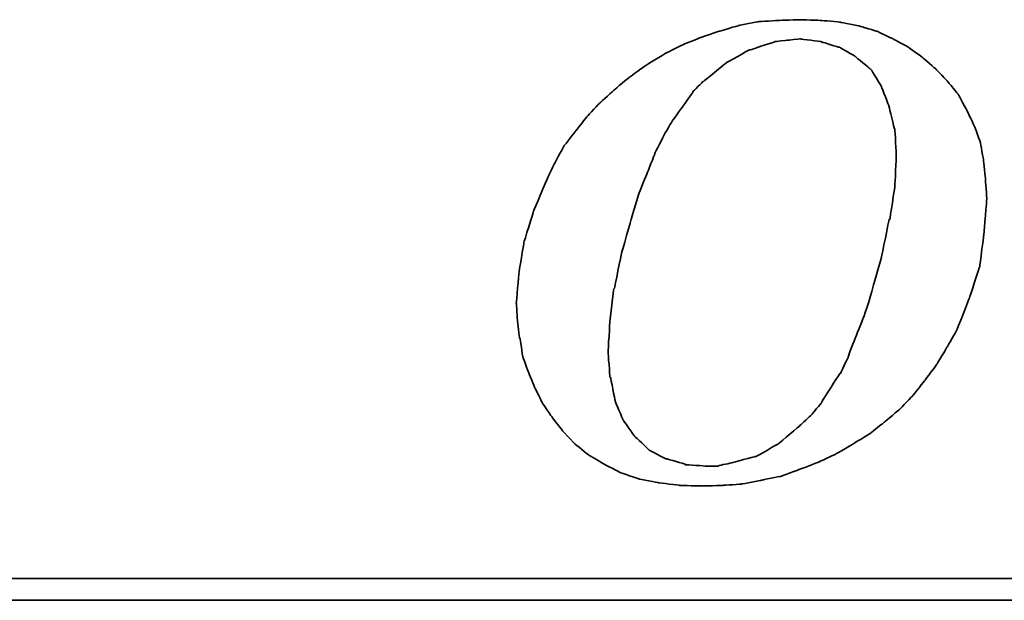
# Model space of a CAD drawing. Header units: millimetres. Extents: x -10 to 187, y 23 to 147.
# Tile 32 of 48: x 159.27 to 163.33, y 85.76 to 88.16. Entities that reach past the tile are written whole.
import ezdxf

# ---------------------------------------------------------------- set-up
doc = ezdxf.new("R2010")
doc.units = ezdxf.units.MM
doc.header["$LTSCALE"] = 0.1
doc.layers.add('CHA', color=7, linetype='CONTINUOUS')
doc.layers.add('layer 1', color=7, linetype='CONTINUOUS')

# ---------------------------------------------------------------- blocks, each defined once
blk = doc.blocks.new('TBI MOTION logo(完整正式版)')
at = {"layer": 'layer 1', "color": 22, "lineweight": 35}
for points, knots in [([(-11.34375, -6.98375), (-11.34375, -6.98375), (-10.91375, -7.43875), (-10.91375, -7.43875), (-10.91375, -7.43875), (-10.91375, -7.43875), (-10.38625, -7.87125), (-10.38625, -7.87125), (-10.38625, -7.87125), (-10.38625, -7.87125), (-9.81125, -8.20375), (-9.81125, -8.20375), (-9.81125, -8.20375), (-9.81125, -8.20375), (-9.21125, -8.51875), (-9.21125, -8.51875), (-9.21125, -8.51875), (-9.21125, -8.51875), (-8.51625, -8.75875), (-8.51625, -8.75875), (-8.51625, -8.75875), (-8.51625, -8.75875), (-7.77125, -8.90375), (-7.77125, -8.90375), (-7.77125, -8.90375), (-7.77125, -8.90375), (-6.97875, -8.99875), (-6.97875, -8.99875), (-6.97875, -8.99875), (-6.97875, -8.99875), (-6.14125, -9.02375), (-6.14125, -9.02375), (-6.14125, -9.02375), (-6.14125, -9.02375), (-5.37125, -8.99875), (-5.37125, -8.99875), (-5.37125, -8.99875), (-5.37125, -8.99875), (-4.65375, -8.94875), (-4.65375, -8.94875), (-4.65375, -8.94875), (-4.65375, -8.94875), (-3.93375, -8.80625), (-3.93375, -8.80625), (-3.93375, -8.80625), (-3.93375, -8.80625), (-3.21375, -8.66375), (-3.21375, -8.66375), (-3.21375, -8.66375), (-3.21375, -8.66375), (-2.49375, -8.39875), (-2.49375, -8.39875), (-2.49375, -8.39875), (-2.49375, -8.39875), (-1.79875, -8.13375), (-1.79875, -8.13375), (-1.79875, -8.13375), (-1.79875, -8.13375), (-1.17375, -7.84375), (-1.17375, -7.84375), (-1.17375, -7.84375), (-1.17375, -7.84375), (-0.52375, -7.46375), (-0.52375, -7.46375), (-0.52375, -7.46375), (-0.52375, -7.46375), (0.10124, -7.07875), (0.10124, -7.07875), (0.10124, -7.07875), (0.10124, -7.07875), (0.67625, -6.62375), (0.67625, -6.62375), (0.67625, -6.62375), (0.67625, -6.62375), (1.24874, -6.14375), (1.24874, -6.14375), (1.24874, -6.14375), (1.24874, -6.14375), (1.72874, -5.64125), (1.72874, -5.64125), (1.72874, -5.64125), (1.72874, -5.64125), (2.18624, -5.06375), (2.18624, -5.06375), (2.18624, -5.06375), (2.18624, -5.06375), (2.61625, -4.48874), (2.61625, -4.48874), (2.61625, -4.48874), (2.61625, -4.48874), (3.00125, -3.83874), (3.00125, -3.83874), (3.00125, -3.83874), (3.00125, -3.83874), (3.36124, -3.21374), (3.36124, -3.21374), (3.36124, -3.21374), (3.36124, -3.21374), (3.84374, -1.99125), (3.84374, -1.99125), (3.84374, -1.99125), (3.84374, -1.99125), (4.22625, -0.81875), (4.22625, -0.81875), (4.22625, -0.81875), (4.22625, -0.81875), (4.39125, 0.45624), (4.39125, 0.45624), (4.39125, 0.45624), (4.39125, 0.45624), (4.48874, 1.70124), (4.48874, 1.70124), (4.48874, 1.70124), (4.48874, 1.70124), (4.43874, 2.44625), (4.43874, 2.44625), (4.43874, 2.44625), (4.43874, 2.44625), (4.36874, 3.14125), (4.36874, 3.14125), (4.36874, 3.14125), (4.36874, 3.14125), (4.25125, 3.81125), (4.25125, 3.81125), (4.25125, 3.81125), (4.25125, 3.81125), (4.03124, 4.41125), (4.03124, 4.41125), (4.03124, 4.41125), (4.03124, 4.41125), (3.74374, 5.01125), (3.74374, 5.01125), (3.74374, 5.01125), (3.74374, 5.01125), (3.43124, 5.58875), (3.43124, 5.58875), (3.43124, 5.58875), (3.43124, 5.58875), (3.02625, 6.09125), (3.02625, 6.09125), (3.02625, 6.09125), (3.02625, 6.09125), (2.59374, 6.54875), (2.59374, 6.54875), (2.59374, 6.54875), (2.59374, 6.54875), (2.09124, 6.98125), (2.09124, 6.98125), (2.09124, 6.98125), (2.09124, 6.98125), (1.56124, 7.36625), (1.56124, 7.36625), (1.56124, 7.36625), (1.56124, 7.36625), (0.98624, 7.67625), (0.98624, 7.67625), (0.98624, 7.67625), (0.98624, 7.67625), (0.38624, 7.96375), (0.38624, 7.96375), (0.38624, 7.96375), (0.38624, 7.96375), (-0.25875, 8.15625), (-0.25875, 8.15625), (-0.25875, 8.15625), (-0.25875, 8.15625), (-0.98125, 8.30125), (-0.98125, 8.30125), (-0.98125, 8.30125), (-0.98125, 8.30125), (-1.70124, 8.37125), (-1.70124, 8.37125), (-1.70124, 8.37125), (-1.70124, 8.37125), (-2.49375, 8.39624), (-2.49375, 8.39624), (-2.49375, 8.39624), (-2.49375, 8.39624), (-3.28625, 8.37125), (-3.28625, 8.37125), (-3.28625, 8.37125), (-3.28625, 8.37125), (-4.05125, 8.32125), (-4.05125, 8.32125), (-4.05125, 8.32125), (-4.05125, 8.32125), (-4.77375, 8.18125), (-4.77375, 8.18125), (-4.77375, 8.18125), (-4.77375, 8.18125), (-5.51625, 7.96375), (-5.51625, 7.96375), (-5.51625, 7.96375), (-5.51625, 7.96375), (-6.21125, 7.72625), (-6.21125, 7.72625), (-6.21125, 7.72625), (-6.21125, 7.72625), (-6.92875, 7.43625), (-6.92875, 7.43625), (-6.92875, 7.43625), (-6.92875, 7.43625), (-7.57875, 7.10125), (-7.57875, 7.10125), (-7.57875, 7.10125), (-7.57875, 7.10125), (-8.24875, 6.69125), (-8.24875, 6.69125), (-8.24875, 6.69125), (-8.24875, 6.69125), (-8.84875, 6.26125), (-8.84875, 6.26125), (-8.84875, 6.26125), (-8.84875, 6.26125), (-9.42625, 5.78125), (-9.42625, 5.78125), (-9.42625, 5.78125), (-9.42625, 5.78125), (-9.95375, 5.30125), (-9.95375, 5.30125), (-9.95375, 5.30125), (-9.95375, 5.30125), (-10.43375, 4.79624), (-10.43375, 4.79624), (-10.43375, 4.79624), (-10.43375, 4.79624), (-10.88875, 4.22125), (-10.88875, 4.22125), (-10.88875, 4.22125), (-10.88875, 4.22125), (-11.29875, 3.69375), (-11.29875, 3.69375), (-11.29875, 3.69375), (-11.29875, 3.69375), (-11.63375, 3.09125), (-11.63375, 3.09125), (-11.63375, 3.09125), (-11.63375, 3.09125), (-11.91875, 2.49625), (-11.91875, 2.49625), (-11.91875, 2.49625), (-11.91875, 2.49625), (-12.44875, 1.24625), (-12.44875, 1.24625), (-12.44875, 1.24625), (-12.44875, 1.24625), (-12.80875, 0.06874), (-12.80875, 0.06874), (-12.80875, 0.06874), (-12.80875, 0.06874), (-12.99875, -1.07875), (-12.99875, -1.07875), (-12.99875, -1.07875), (-12.99875, -1.07875), (-13.09375, -2.18375), (-13.09375, -2.18375), (-13.09375, -2.18375), (-13.09375, -2.18375), (-13.04875, -2.85375), (-13.04875, -2.85375), (-13.04875, -2.85375), (-13.04875, -2.85375), (-12.97375, -3.50375), (-12.97375, -3.50375), (-12.97375, -3.50375), (-12.97375, -3.50375), (-12.95375, -3.50375), (-12.95375, -3.50375), (-12.95375, -3.50375), (-12.95375, -3.50375), (-12.85375, -4.17375), (-12.85375, -4.17375), (-12.85375, -4.17375), (-12.85375, -4.17375), (-12.63875, -4.77624), (-12.63875, -4.77624), (-12.63875, -4.77624), (-12.63875, -4.77624), (-12.39875, -5.35125), (-12.39875, -5.35125), (-12.39875, -5.35125), (-12.39875, -5.35125), (-12.11375, -5.92875), (-12.11375, -5.92875), (-12.11375, -5.92875), (-12.11375, -5.92875), (-11.75375, -6.45375), (-11.75375, -6.45375), (-11.75375, -6.45375), (-11.75375, -6.45375), (-11.34375, -6.98375), (-11.34375, -6.98375)], [0, 0, 0, 0, 0.01369863, 0.01369863, 0.01369863, 0.01369864, 0.02739726, 0.02739726, 0.02739726, 0.02739727, 0.04109589, 0.04109589, 0.04109589, 0.0410959, 0.05479452, 0.05479452, 0.05479452, 0.05479453, 0.06849315, 0.06849315, 0.06849315, 0.06849316, 0.08219178, 0.08219178, 0.08219178, 0.08219179, 0.09589041, 0.09589041, 0.09589041, 0.09589042, 0.10958904, 0.10958904, 0.10958904, 0.10958905, 0.12328767, 0.12328767, 0.12328767, 0.12328768, 0.1369863, 0.1369863, 0.1369863, 0.13698631, 0.15068493, 0.15068493, 0.15068493, 0.15068494, 0.16438356, 0.16438356, 0.16438356, 0.16438357, 0.17808219, 0.17808219, 0.17808219, 0.1780822, 0.19178082, 0.19178082, 0.19178082, 0.19178083, 0.20547945, 0.20547945, 0.20547945, 0.20547946, 0.21917808, 0.21917808, 0.21917808, 0.21917809, 0.23287671, 0.23287671, 0.23287671, 0.23287672, 0.24657534, 0.24657534, 0.24657534, 0.24657535, 0.26027397, 0.26027397, 0.26027397, 0.26027398, 0.2739726, 0.2739726, 0.2739726, 0.27397261, 0.28767123, 0.28767123, 0.28767123, 0.28767124, 0.30136986, 0.30136986, 0.30136986, 0.30136987, 0.31506849, 0.31506849, 0.31506849, 0.3150685, 0.32876712, 0.32876712, 0.32876712, 0.32876713, 0.34246575, 0.34246575, 0.34246575, 0.34246576, 0.35616438, 0.35616438, 0.35616438, 0.35616439, 0.36986301, 0.36986301, 0.36986301, 0.36986302, 0.38356164, 0.38356164, 0.38356164, 0.38356165, 0.39726027, 0.39726027, 0.39726027, 0.39726028, 0.4109589, 0.4109589, 0.4109589, 0.41095891, 0.42465753, 0.42465753, 0.42465753, 0.42465754, 0.43835616, 0.43835616, 0.43835616, 0.43835617, 0.45205479, 0.45205479, 0.45205479, 0.4520548, 0.46575342, 0.46575342, 0.46575342, 0.46575343, 0.47945205, 0.47945205, 0.47945205, 0.47945206, 0.49315068, 0.49315068, 0.49315068, 0.49315069, 0.50684932, 0.50684932, 0.50684932, 0.50684933, 0.52054795, 0.52054795, 0.52054795, 0.52054796, 0.53424658, 0.53424658, 0.53424658, 0.53424659, 0.54794521, 0.54794521, 0.54794521, 0.54794522, 0.56164384, 0.56164384, 0.56164384, 0.56164385, 0.57534247, 0.57534247, 0.57534247, 0.57534248, 0.5890411, 0.5890411, 0.5890411, 0.58904111, 0.60273973, 0.60273973, 0.60273973, 0.60273974, 0.61643836, 0.61643836, 0.61643836, 0.61643837, 0.63013699, 0.63013699, 0.63013699, 0.630137, 0.64383562, 0.64383562, 0.64383562, 0.64383563, 0.65753425, 0.65753425, 0.65753425, 0.65753426, 0.67123288, 0.67123288, 0.67123288, 0.67123289, 0.68493151, 0.68493151, 0.68493151, 0.68493152, 0.69863014, 0.69863014, 0.69863014, 0.69863015, 0.71232877, 0.71232877, 0.71232877, 0.71232878, 0.7260274, 0.7260274, 0.7260274, 0.72602741, 0.73972603, 0.73972603, 0.73972603, 0.73972604, 0.75342466, 0.75342466, 0.75342466, 0.75342467, 0.76712329, 0.76712329, 0.76712329, 0.7671233, 0.78082192, 0.78082192, 0.78082192, 0.78082193, 0.79452055, 0.79452055, 0.79452055, 0.79452056, 0.80821918, 0.80821918, 0.80821918, 0.80821919, 0.82191781, 0.82191781, 0.82191781, 0.82191782, 0.83561644, 0.83561644, 0.83561644, 0.83561645, 0.84931507, 0.84931507, 0.84931507, 0.84931508, 0.8630137, 0.8630137, 0.8630137, 0.86301371, 0.87671233, 0.87671233, 0.87671233, 0.87671234, 0.89041096, 0.89041096, 0.89041096, 0.89041097, 0.90410959, 0.90410959, 0.90410959, 0.9041096, 0.91780822, 0.91780822, 0.91780822, 0.91780823, 0.93150685, 0.93150685, 0.93150685, 0.93150686, 0.94520548, 0.94520548, 0.94520548, 0.94520549, 0.95890411, 0.95890411, 0.95890411, 0.95890412, 0.97260274, 0.97260274, 0.97260274, 0.97260275, 0.98630137, 0.98630137, 0.98630137, 0.98630138, 1, 1, 1, 1]), ([(-8.77875, 1.03124), (-8.77875, 1.03124), (-8.51625, 1.89625), (-8.51625, 1.89625), (-8.51625, 1.89625), (-8.51625, 1.89625), (-8.20375, 2.66375), (-8.20375, 2.66375), (-8.20375, 2.66375), (-8.20375, 2.66375), (-7.91625, 3.38125), (-7.91625, 3.38125), (-7.91625, 3.38125), (-7.91625, 3.38125), (-7.91625, 3.40624), (-7.91625, 3.40624), (-7.91625, 3.40624), (-7.91625, 3.40624), (-7.57875, 4.07624), (-7.57875, 4.07624), (-7.57875, 4.07624), (-7.57875, 4.07624), (-7.24375, 4.65125), (-7.24375, 4.65125), (-7.24375, 4.65125), (-7.24375, 4.65125), (-7.21875, 4.65125), (-7.21875, 4.65125), (-7.21875, 4.65125), (-7.21875, 4.65125), (-7.21875, 4.67624), (-7.21875, 4.67624), (-7.21875, 4.67624), (-7.21875, 4.67624), (-6.83625, 5.20375), (-6.83625, 5.20375), (-6.83625, 5.20375), (-6.83625, 5.20375), (-6.49875, 5.68625), (-6.49875, 5.68625), (-6.49875, 5.68625), (-6.49875, 5.68625), (-6.49875, 5.70625), (-6.49875, 5.70625), (-6.49875, 5.70625), (-6.49875, 5.70625), (-6.11625, 6.09125), (-6.11625, 6.09125), (-6.11625, 6.09125), (-6.11625, 6.09125), (-6.09125, 6.09125), (-6.09125, 6.09125), (-6.09125, 6.09125), (-6.09125, 6.09125), (-5.27375, 6.76625), (-5.27375, 6.76625), (-5.27375, 6.76625), (-5.27375, 6.76625), (-5.24875, 6.76625), (-5.24875, 6.76625), (-5.24875, 6.76625), (-5.24875, 6.76625), (-5.24875, 6.78625), (-5.24875, 6.78625), (-5.24875, 6.78625), (-5.24875, 6.78625), (-4.38875, 7.26624), (-4.38875, 7.26624), (-4.38875, 7.26624), (-4.38875, 7.26624), (-4.36125, 7.26624), (-4.36125, 7.26624), (-4.36125, 7.26624), (-4.36125, 7.26624), (-3.93375, 7.41125), (-3.93375, 7.41125), (-3.93375, 7.41125), (-3.93375, 7.41125), (-3.47375, 7.55625), (-3.47375, 7.55625), (-3.47375, 7.55625), (-3.47375, 7.55625), (-3.45375, 7.55625), (-3.45375, 7.55625), (-3.45375, 7.55625), (-3.45375, 7.55625), (-3.42875, 7.58124), (-3.42875, 7.58124), (-3.42875, 7.58124), (-3.42875, 7.58124), (-2.97375, 7.62625), (-2.97375, 7.62625), (-2.97375, 7.62625), (-2.97375, 7.62625), (-2.49375, 7.67625), (-2.49375, 7.67625), (-2.49375, 7.67625), (-2.49375, 7.67625), (-2.46875, 7.67625), (-2.46875, 7.67625), (-2.46875, 7.67625), (-2.46875, 7.67625), (-1.70124, 7.58124), (-1.70124, 7.58124), (-1.70124, 7.58124), (-1.70124, 7.58124), (-1.67875, 7.55625), (-1.67875, 7.55625), (-1.67875, 7.55625), (-1.67875, 7.55625), (-1.65375, 7.55625), (-1.65375, 7.55625), (-1.65375, 7.55625), (-1.65375, 7.55625), (-1.03125, 7.36625), (-1.03125, 7.36625), (-1.03125, 7.36625), (-1.03125, 7.36625), (-1.00625, 7.36625), (-1.00625, 7.36625), (-1.00625, 7.36625), (-1.00625, 7.36625), (-0.43124, 7.02624), (-0.43124, 7.02624), (-0.43124, 7.02624), (-0.43124, 7.02624), (-0.40625, 7.00624), (-0.40625, 7.00624), (-0.40625, 7.00624), (-0.40625, 7.00624), (0.12124, 6.57124), (0.12124, 6.57124), (0.12124, 6.57124), (0.12124, 6.57124), (0.14624, 6.54875), (0.14624, 6.54875), (0.14624, 6.54875), (0.14624, 6.54875), (0.17124, 6.52375), (0.17124, 6.52375), (0.17124, 6.52375), (0.17124, 6.52375), (0.55625, 5.89875), (0.55625, 5.89875), (0.55625, 5.89875), (0.55625, 5.89875), (0.55625, 5.87625), (0.55625, 5.87625), (0.55625, 5.87625), (0.55625, 5.87625), (0.84124, 5.15625), (0.84124, 5.15625), (0.84124, 5.15625), (0.84124, 5.15625), (0.84124, 5.13125), (0.84124, 5.13125), (0.84124, 5.13125), (0.84124, 5.13125), (1.03624, 4.31875), (1.03624, 4.31875), (1.03624, 4.31875), (1.03624, 4.31875), (1.05624, 4.31875), (1.05624, 4.31875), (1.05624, 4.31875), (1.05624, 4.31875), (1.05624, 4.29125), (1.05624, 4.29125), (1.05624, 4.29125), (1.05624, 4.29125), (1.10625, 3.33125), (1.10625, 3.33125), (1.10625, 3.33125), (1.10625, 3.33125), (1.10625, 3.30875), (1.10625, 3.30875), (1.10625, 3.30875), (1.10625, 3.30875), (1.05624, 2.20624), (1.05624, 2.20624), (1.05624, 2.20624), (1.05624, 2.20624), (1.05624, 2.18124), (1.05624, 2.18124), (1.05624, 2.18124), (1.05624, 2.18124), (0.86624, 0.93624), (0.86624, 0.93624), (0.86624, 0.93624), (0.86624, 0.93624), (0.84124, 0.93624), (0.84124, 0.93624), (0.84124, 0.93624), (0.84124, 0.93624), (0.55625, -0.45874), (0.55625, -0.45874), (0.55625, -0.45874), (0.55625, -0.45874), (0.12124, -1.99125), (0.12124, -1.99125), (0.12124, -1.99125), (0.12124, -1.99125), (0.12124, -2.01874), (0.12124, -2.01874), (0.12124, -2.01874), (0.12124, -2.01874), (-0.13874, -2.78375), (-0.13874, -2.78375), (-0.13874, -2.78375), (-0.13874, -2.78375), (-0.43124, -3.50375), (-0.43124, -3.50375), (-0.43124, -3.50375), (-0.43124, -3.50375), (-0.69375, -4.19875), (-0.69375, -4.19875), (-0.69375, -4.19875), (-0.69375, -4.19875), (-0.69375, -4.22375), (-0.69375, -4.22375), (-0.69375, -4.22375), (-0.69375, -4.22375), (-0.98125, -4.82374), (-0.98125, -4.82374), (-0.98125, -4.82374), (-0.98125, -4.82374), (-1.00625, -4.82374), (-1.00625, -4.82374), (-1.00625, -4.82374), (-1.00625, -4.82374), (-1.33875, -5.35125), (-1.33875, -5.35125), (-1.33875, -5.35125), (-1.33875, -5.35125), (-1.67875, -5.87875), (-1.67875, -5.87875), (-1.67875, -5.87875), (-1.67875, -5.87875), (-1.67875, -5.90375), (-1.67875, -5.90375), (-1.67875, -5.90375), (-1.67875, -5.90375), (-2.05875, -6.35875), (-2.05875, -6.35875), (-2.05875, -6.35875), (-2.05875, -6.35875), (-2.08375, -6.38375), (-2.08375, -6.38375), (-2.08375, -6.38375), (-2.08375, -6.38375), (-2.46875, -6.74375), (-2.46875, -6.74375), (-2.46875, -6.74375), (-2.46875, -6.74375), (-3.25875, -7.41625), (-3.25875, -7.41625), (-3.25875, -7.41625), (-3.25875, -7.41625), (-3.28625, -7.43875), (-3.28625, -7.43875), (-3.28625, -7.43875), (-3.28625, -7.43875), (-4.12375, -7.91875), (-4.12375, -7.91875), (-4.12375, -7.91875), (-4.12375, -7.91875), (-4.14875, -7.91875), (-4.14875, -7.91875), (-4.14875, -7.91875), (-4.14875, -7.91875), (-4.17125, -7.91875), (-4.17125, -7.91875), (-4.17125, -7.91875), (-4.17125, -7.91875), (-5.03375, -8.15875), (-5.03375, -8.15875), (-5.03375, -8.15875), (-5.03375, -8.15875), (-5.51625, -8.25625), (-5.51625, -8.25625), (-5.51625, -8.25625), (-5.51625, -8.25625), (-5.54125, -8.27875), (-5.54125, -8.27875), (-5.54125, -8.27875), (-5.54125, -8.27875), (-5.56375, -8.27875), (-5.56375, -8.27875), (-5.56375, -8.27875), (-5.56375, -8.27875), (-5.99625, -8.27875), (-5.99625, -8.27875), (-5.99625, -8.27875), (-5.99625, -8.27875), (-6.76375, -8.23125), (-6.76375, -8.23125), (-6.76375, -8.23125), (-6.76375, -8.23125), (-6.78875, -8.23125), (-6.78875, -8.23125), (-6.78875, -8.23125), (-6.78875, -8.23125), (-6.78875, -8.20375), (-6.78875, -8.20375), (-6.78875, -8.20375), (-6.78875, -8.20375), (-7.45875, -8.01375), (-7.45875, -8.01375), (-7.45875, -8.01375), (-7.45875, -8.01375), (-7.48375, -8.01375), (-7.48375, -8.01375), (-7.48375, -8.01375), (-7.48375, -8.01375), (-7.50875, -8.01375), (-7.50875, -8.01375), (-7.50875, -8.01375), (-7.50875, -8.01375), (-8.13125, -7.67875), (-8.13125, -7.67875), (-8.13125, -7.67875), (-8.13125, -7.67875), (-8.15625, -7.65375), (-8.15625, -7.65375), (-8.15625, -7.65375), (-8.15625, -7.65375), (-8.65875, -7.17375), (-8.65875, -7.17375), (-8.65875, -7.17375), (-8.65875, -7.17375), (-8.68375, -7.14875), (-8.68375, -7.14875), (-8.68375, -7.14875), (-8.68375, -7.14875), (-9.08875, -6.57375), (-9.08875, -6.57375), (-9.08875, -6.57375), (-9.08875, -6.57375), (-9.11375, -6.54875), (-9.11375, -6.54875), (-9.11375, -6.54875), (-9.11375, -6.54875), (-9.11375, -6.52875), (-9.11375, -6.52875), (-9.11375, -6.52875), (-9.11375, -6.52875), (-9.40375, -5.85375), (-9.40375, -5.85375), (-9.40375, -5.85375), (-9.40375, -5.85375), (-9.40375, -5.82875), (-9.40375, -5.82875), (-9.40375, -5.82875), (-9.40375, -5.82875), (-9.56875, -4.96875), (-9.56875, -4.96875), (-9.56875, -4.96875), (-9.56875, -4.96875), (-9.59375, -4.94375), (-9.59375, -4.94375), (-9.59375, -4.94375), (-9.59375, -4.94375), (-9.66375, -4.03375), (-9.66375, -4.03375), (-9.66375, -4.03375), (-9.66375, -4.03375), (-9.66375, -4.00875), (-9.66375, -4.00875), (-9.66375, -4.00875), (-9.66375, -4.00875), (-9.59375, -2.85375), (-9.59375, -2.85375), (-9.59375, -2.85375), (-9.59375, -2.85375), (-9.45125, -1.65875), (-9.45125, -1.65875), (-9.45125, -1.65875), (-9.45125, -1.65875), (-9.42625, -1.63375), (-9.42625, -1.63375), (-9.42625, -1.63375), (-9.42625, -1.63375), (-9.16125, -0.33875), (-9.16125, -0.33875), (-9.16125, -0.33875), (-9.16125, -0.33875), (-8.77875, 1.00624), (-8.77875, 1.00624), (-8.77875, 1.00624), (-8.77875, 1.00624), (-8.77875, 1.03124), (-8.77875, 1.03124)], [0, 0, 0, 0, 0.01020408, 0.01020408, 0.01020408, 0.01020409, 0.02040816, 0.02040816, 0.02040816, 0.02040817, 0.03061224, 0.03061224, 0.03061224, 0.03061225, 0.04081633, 0.04081633, 0.04081633, 0.04081634, 0.05102041, 0.05102041, 0.05102041, 0.05102042, 0.06122449, 0.06122449, 0.06122449, 0.0612245, 0.07142857, 0.07142857, 0.07142857, 0.07142858, 0.08163265, 0.08163265, 0.08163265, 0.08163266, 0.09183673, 0.09183673, 0.09183673, 0.09183674, 0.10204082, 0.10204082, 0.10204082, 0.10204083, 0.1122449, 0.1122449, 0.1122449, 0.11224491, 0.12244898, 0.12244898, 0.12244898, 0.12244899, 0.13265306, 0.13265306, 0.13265306, 0.13265307, 0.14285714, 0.14285714, 0.14285714, 0.14285715, 0.15306122, 0.15306122, 0.15306122, 0.15306123, 0.16326531, 0.16326531, 0.16326531, 0.16326532, 0.17346939, 0.17346939, 0.17346939, 0.1734694, 0.18367347, 0.18367347, 0.18367347, 0.18367348, 0.19387755, 0.19387755, 0.19387755, 0.19387756, 0.20408163, 0.20408163, 0.20408163, 0.20408164, 0.21428571, 0.21428571, 0.21428571, 0.21428572, 0.2244898, 0.2244898, 0.2244898, 0.22448981, 0.23469388, 0.23469388, 0.23469388, 0.23469389, 0.24489796, 0.24489796, 0.24489796, 0.24489797, 0.25510204, 0.25510204, 0.25510204, 0.25510205, 0.26530612, 0.26530612, 0.26530612, 0.26530613, 0.2755102, 0.2755102, 0.2755102, 0.27551021, 0.28571429, 0.28571429, 0.28571429, 0.2857143, 0.29591837, 0.29591837, 0.29591837, 0.29591838, 0.30612245, 0.30612245, 0.30612245, 0.30612246, 0.31632653, 0.31632653, 0.31632653, 0.31632654, 0.32653061, 0.32653061, 0.32653061, 0.32653062, 0.33673469, 0.33673469, 0.33673469, 0.3367347, 0.34693878, 0.34693878, 0.34693878, 0.34693879, 0.35714286, 0.35714286, 0.35714286, 0.35714287, 0.36734694, 0.36734694, 0.36734694, 0.36734695, 0.37755102, 0.37755102, 0.37755102, 0.37755103, 0.3877551, 0.3877551, 0.3877551, 0.38775511, 0.39795918, 0.39795918, 0.39795918, 0.39795919, 0.40816327, 0.40816327, 0.40816327, 0.40816328, 0.41836735, 0.41836735, 0.41836735, 0.41836736, 0.42857143, 0.42857143, 0.42857143, 0.42857144, 0.43877551, 0.43877551, 0.43877551, 0.43877552, 0.44897959, 0.44897959, 0.44897959, 0.4489796, 0.45918367, 0.45918367, 0.45918367, 0.45918368, 0.46938776, 0.46938776, 0.46938776, 0.46938777, 0.47959184, 0.47959184, 0.47959184, 0.47959185, 0.48979592, 0.48979592, 0.48979592, 0.48979593, 0.5, 0.5, 0.5, 0.50000001, 0.51020408, 0.51020408, 0.51020408, 0.51020409, 0.52040816, 0.52040816, 0.52040816, 0.52040817, 0.53061224, 0.53061224, 0.53061224, 0.53061225, 0.54081633, 0.54081633, 0.54081633, 0.54081634, 0.55102041, 0.55102041, 0.55102041, 0.55102042, 0.56122449, 0.56122449, 0.56122449, 0.5612245, 0.57142857, 0.57142857, 0.57142857, 0.57142858, 0.58163265, 0.58163265, 0.58163265, 0.58163266, 0.59183673, 0.59183673, 0.59183673, 0.59183674, 0.60204082, 0.60204082, 0.60204082, 0.60204083, 0.6122449, 0.6122449, 0.6122449, 0.61224491, 0.62244898, 0.62244898, 0.62244898, 0.62244899, 0.63265306, 0.63265306, 0.63265306, 0.63265307, 0.64285714, 0.64285714, 0.64285714, 0.64285715, 0.65306122, 0.65306122, 0.65306122, 0.65306123, 0.66326531, 0.66326531, 0.66326531, 0.66326532, 0.67346939, 0.67346939, 0.67346939, 0.6734694, 0.68367347, 0.68367347, 0.68367347, 0.68367348, 0.69387755, 0.69387755, 0.69387755, 0.69387756, 0.70408163, 0.70408163, 0.70408163, 0.70408164, 0.71428571, 0.71428571, 0.71428571, 0.71428572, 0.7244898, 0.7244898, 0.7244898, 0.72448981, 0.73469388, 0.73469388, 0.73469388, 0.73469389, 0.74489796, 0.74489796, 0.74489796, 0.74489797, 0.75510204, 0.75510204, 0.75510204, 0.75510205, 0.76530612, 0.76530612, 0.76530612, 0.76530613, 0.7755102, 0.7755102, 0.7755102, 0.77551021, 0.78571429, 0.78571429, 0.78571429, 0.7857143, 0.79591837, 0.79591837, 0.79591837, 0.79591838, 0.80612245, 0.80612245, 0.80612245, 0.80612246, 0.81632653, 0.81632653, 0.81632653, 0.81632654, 0.82653061, 0.82653061, 0.82653061, 0.82653062, 0.83673469, 0.83673469, 0.83673469, 0.8367347, 0.84693878, 0.84693878, 0.84693878, 0.84693879, 0.85714286, 0.85714286, 0.85714286, 0.85714287, 0.86734694, 0.86734694, 0.86734694, 0.86734695, 0.87755102, 0.87755102, 0.87755102, 0.87755103, 0.8877551, 0.8877551, 0.8877551, 0.88775511, 0.89795918, 0.89795918, 0.89795918, 0.89795919, 0.90816327, 0.90816327, 0.90816327, 0.90816328, 0.91836735, 0.91836735, 0.91836735, 0.91836736, 0.92857143, 0.92857143, 0.92857143, 0.92857144, 0.93877551, 0.93877551, 0.93877551, 0.93877552, 0.94897959, 0.94897959, 0.94897959, 0.9489796, 0.95918367, 0.95918367, 0.95918367, 0.95918368, 0.96938776, 0.96938776, 0.96938776, 0.96938777, 0.97959184, 0.97959184, 0.97959184, 0.97959185, 0.98979592, 0.98979592, 0.98979592, 0.98979593, 1, 1, 1, 1]), ([(75.90875, -9.47875), (75.90875, -9.47875), (75.90875, -12.28625), (75.90875, -12.28625), (75.90875, -12.28625), (75.90875, -12.28625), (75.90875, -12.47875), (75.90875, -12.47875), (75.90875, -12.47875), (75.90875, -12.47875), (75.71625, -12.47875), (75.71625, -12.47875), (75.71625, -12.47875), (75.71625, -12.47875), (-88.32875, -12.47875), (-88.32875, -12.47875), (-88.32875, -12.47875), (-88.32875, -12.47875), (-88.32875, -13.29375), (-88.32875, -13.29375), (-88.32875, -13.29375), (-88.32875, -13.29375), (82.89125, -13.29375), (82.89125, -13.29375), (82.89125, -13.29375), (82.89125, -13.29375), (75.90875, -9.47875), (75.90875, -9.47875)], [0, 0, 0, 0, 0.14285714, 0.14285714, 0.14285714, 0.14285715, 0.28571429, 0.28571429, 0.28571429, 0.2857143, 0.42857143, 0.42857143, 0.42857143, 0.42857144, 0.57142857, 0.57142857, 0.57142857, 0.57142858, 0.71428571, 0.71428571, 0.71428571, 0.71428572, 0.85714286, 0.85714286, 0.85714286, 0.85714287, 1, 1, 1, 1])]:
    blk.add_open_spline(points, degree=3, knots=knots, dxfattribs=at)

msp = doc.modelspace()

# ---------------------------------------------------------------- block references
at = {"layer": 'CHA', "color": 7, "xscale": 0.1103367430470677, "yscale": 0.1103367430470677, "zscale": 0.1103367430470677}
msp.add_blockref('TBI MOTION logo(完整正式版)', (162.7585, 87.2296), dxfattribs=at)

doc.saveas('drawing.dxf')
